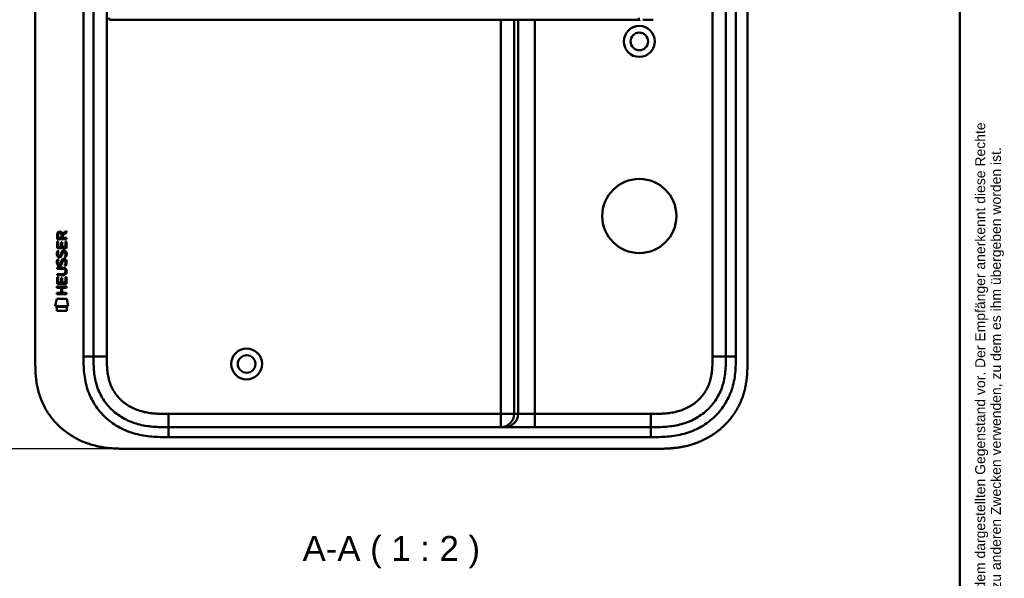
# Model space of a CAD drawing. Header units: millimetres. Extents: x 20 to 833, y 20 to 574.
# Tile 19 of 21: x 538 to 833, y 231 to 399. Entities that reach past the tile are written whole.
import ezdxf
from ezdxf.enums import TextEntityAlignment as Align

# ---------------------------------------------------------------- set-up
doc = ezdxf.new("R2010")
doc.units = ezdxf.units.MM
doc.header["$LTSCALE"] = 2
for name, color, linetype, lineweight in [('Bemaßungen(DIN)', 7, 'Continuous', 25), ('Sichtbare Kanten(DIN)', 7, 'Continuous', 50), ('Sichtbare tangentiale Kanten(DIN)', 7, 'Continuous', 50), ('Skizziergeometrie(DIN)', 7, 'Continuous', 50), ('Symbole(DIN)', 7, 'Continuous', 25)]:
    doc.layers.add(name, color=color, linetype=linetype, lineweight=lineweight)
doc.styles.add('Aktuell-DIN', font='arial.ttf')
doc.styles.add('Aktuell-DINGroßer Text', font='arial.ttf')
doc.styles.add('STANDARD-DIN~0', font='arial.ttf')
doc.styles.add('Textstil10', font='arial.ttf')
doc.styles.add('Textstil41', font='arial.ttf', dxfattribs={"width": 0.8})
doc.styles.add('Textstil83', font='arial.ttf', dxfattribs={"width": 0.8})
doc.dimstyles.new('CAD-LAN', dxfattribs={"dimscale": 2, "dimtxt": 3.5, "dimasz": 2.5, "dimexe": 3.175, "dimexo": 0, "dimgap": 0.8, "dimtad": 1, "dimrnd": 1e-08, "dimtxsty": 'STANDARD-DIN~0', "dimcen": 0.09, "dimdle": 10, "dimclrd": 250, "dimclre": 250, "dimclrt": 250, "dimadec": 0, "dimazin": 2, "dimtfac": 1, "dimtmove": 0, "dimatfit": 3, "dimfxl": 1, "dimtolj": 1, "dimtzin": 0, "dimlwd": 25, "dimlwe": 25, "dimarcsym": 0})

# ---------------------------------------------------------------- blocks, each defined once
blk = doc.blocks.new('Ränder Standardrahmen')
at = {"layer": 'Skizziergeometrie(DIN)', "flags": 128}
blk.add_lwpolyline([(10, 10), (10, 287), (410, 287), (410, 10), (10, 10)], dxfattribs=at)
blk = doc.blocks.new('Schriftfelder Heusser')
at = {"layer": 'Symbole(DIN)', "color": 7, "insert": (293.33, 191.7), "char_height": 1.5, "width": 182.3003, "attachment_point": 1, "rotation": 90, "line_spacing_factor": 0.944221, "style": 'Aktuell-DIN'}
blk.add_mtext('\\fArial|b0|i0;\\H1.5000;Die Schlossfabrik Heusser AG ist Eigentümerin dieses Dokumentes und behält sich alle Rechte an diesem und dem dargestellten Gegenstand vor. Der Empfänger anerkennt diese Rechte\\Pund wird das Dokument nicht ohne schriftliche Ermächtigung der Eigentümerin Dritten zugänglich machen oder zu anderen Zwecken verwenden, zu dem es ihm übergeben worden ist.\\P ', dxfattribs=at)
at = {"layer": 'Symbole(DIN)', "color": 179, "true_color": 0x262659}
for tag, height, style, p in [('AUTOR', 2.49, 'Aktuell-DIN', (240.03, 219.26)), ('KONTROLLDATUM', 2, 'Textstil10', (217.42, 215.04)), ('KONTROLLIERT_VON', 2, 'Textstil10', (239.98, 215.05))]:
    blk.add_attdef(tag, text='', height=height, dxfattribs=dict(at, style=style)).set_placement(p, align=Align.MIDDLE_LEFT)
at = {"layer": 'Symbole(DIN)', "color": 179, "true_color": 0x262659, "style": 'Textstil10'}
blk.add_attdef('ERSTELLUNGSDATUM_001', (217.23, 218.29), '', height=2, dxfattribs=at)
at = {"layer": 'Symbole(DIN)', "color": 7, "style": 'Textstil83', "width": 0.8}
blk.add_attdef('Anfänglicher_Ansichtsmaßstab_001', (281.57, 213.34), '', height=2.3, dxfattribs=at)
at = {"layer": 'Symbole(DIN)', "color": 179, "true_color": 0x262659, "style": 'Textstil10'}
blk.add_attdef('PROJEKT', text='', height=2, dxfattribs=at).set_placement((217.77, 209.72), align=Align.BOTTOM_LEFT)
at = {"layer": 'Symbole(DIN)', "color": 7, "style": 'Textstil41', "width": 0.8}
blk.add_attdef('STATUS', text='', height=5, dxfattribs=at).set_placement((284.53, 195.86), align=Align.MIDDLE_CENTER)
blk = doc.blocks.new('*D24')
at = {"layer": 'Bemaßungen(DIN)', "color": 250, "linetype": 'Continuous', "lineweight": 25, "true_color": 0x3f3f3f, "transparency": 16777216}
for p, q in [((569.71, 514.72), (483.92, 514.72)), ((490.27, 509.72), (490.27, 274.72)), ((570.27, 269.72), (483.92, 269.72))]:
    blk.add_line(p, q, dxfattribs=at)
at = {"layer": 'Bemaßungen(DIN)', "color": 250, "linetype": 'Continuous', "true_color": 0x3f3f3f, "transparency": 16777216}
for points in [[(489.44, 509.72), (491.11, 509.72), (490.27, 514.72)], [(489.44, 274.72), (491.11, 274.72), (490.27, 269.72)]]:
    blk.add_solid(points, dxfattribs=at)
at = {"layer": 'Defpoints', "color": 0, "linetype": 'Continuous', "transparency": 16777216}
for p in [(569.71, 514.72), (490.27, 269.72), (570.27, 269.72)]:
    blk.add_point(p, dxfattribs=at)
at = {"layer": 'Bemaßungen(DIN)', "color": 250, "linetype": 'Continuous', "lineweight": 25, "true_color": 0x3f3f3f, "transparency": 16777216, "insert": (481.52, 384.4), "char_height": 7, "attachment_point": 1, "rotation": 90, "style": 'STANDARD-DIN~0'}
blk.add_mtext('\\A1;245', dxfattribs=at)

msp = doc.modelspace()

# ---------------------------------------------------------------- linework, layer by layer
at = {"layer": 'Sichtbare Kanten(DIN)'}
for p, q in [((542.234, 296.506), (542.234, 487.938)), ((559.734, 297.506), (559.734, 486.938)), ((749.734, 486.938), (749.734, 297.506)), ((756.234, 296.506), (756.234, 487.938)), ((723.524, 398.709), (723.59, 398.709)), ((550.433, 334.425), (551.628, 335.215)), ((551.628, 334.781), (550.486, 334.026)), ((551.628, 335.215), (551.628, 334.781)), ((548.766, 330.065), (548.767, 332.07)), ((548.767, 332.07), (549.116, 332.069)), ((548.768, 332.796), (548.77, 334.109)), ((551.626, 332.793), (548.768, 332.796)), ((549.116, 332.069), (549.114, 330.442)), ((549.119, 334.065), (549.118, 333.177)), ((549.118, 333.177), (550.135, 333.176)), ((550.009, 330.441), (550.01, 331.888)), ((550.01, 331.888), (550.359, 331.888)), ((550.135, 333.176), (550.136, 334.064)), ((550.359, 331.888), (550.358, 330.441)), ((550.486, 334.026), (550.485, 333.176)), ((550.485, 333.176), (551.627, 333.175)), ((551.276, 330.44), (551.277, 332.087)), ((551.277, 332.087), (551.626, 332.087)), ((551.626, 332.087), (551.624, 330.063)), ((551.627, 333.175), (551.626, 332.793)), ((551.624, 330.063), (548.766, 330.065)), ((548.938, 329.291), (549.276, 329.191)), ((549.114, 330.442), (550.009, 330.441)), ((550.358, 330.441), (551.276, 330.44)), ((550.866, 328.988), (550.854, 328.988)), ((548.935, 326.745), (549.274, 326.645)), ((549.134, 327.96), (549.141, 327.943)), ((549.818, 327.862), (549.829, 327.879)), ((550.864, 326.442), (550.852, 326.442)), ((548.761, 323.838), (548.761, 324.215)), ((548.761, 324.215), (550.407, 324.213)), ((550.43, 323.836), (548.761, 323.838)), ((549.132, 325.413), (549.139, 325.396)), ((549.816, 325.316), (549.827, 325.332)), ((551.31, 323.051), (551.31, 323.061)), ((548.757, 319.328), (548.759, 321.332)), ((548.759, 321.903), (548.759, 322.28)), ((548.759, 322.28), (550.429, 322.279)), ((550.405, 321.902), (548.759, 321.903)), ((548.759, 321.332), (549.107, 321.332)), ((549.107, 321.332), (549.106, 319.704)), ((549.106, 319.704), (550.001, 319.704)), ((550.001, 319.704), (550.002, 321.151)), ((550.002, 321.151), (550.35, 321.15)), ((550.35, 321.15), (550.349, 319.703)), ((550.349, 319.703), (551.268, 319.703)), ((551.268, 319.703), (551.269, 321.35)), ((551.269, 321.35), (551.617, 321.35)), ((551.617, 321.35), (551.616, 319.325)), ((548.753, 316.222), (548.754, 316.599)), ((548.754, 316.599), (549.997, 316.598)), ((548.755, 318.157), (548.755, 318.534)), ((548.755, 318.534), (551.614, 318.532)), ((549.998, 318.156), (548.755, 318.157)), ((551.616, 319.325), (548.757, 319.328)), ((549.997, 316.598), (549.998, 318.156)), ((550.354, 318.156), (550.353, 316.598)), ((550.353, 316.598), (551.612, 316.597)), ((551.614, 318.155), (550.354, 318.156)), ((551.612, 316.597), (551.612, 316.22)), ((551.614, 318.532), (551.614, 318.155)), ((548.222, 312.645), (548.681, 314.778)), ((548.681, 314.778), (551.688, 314.776)), ((551.612, 316.22), (548.753, 316.222)), ((551.688, 314.776), (552.137, 312.642)), ((552.137, 312.642), (548.222, 312.645)), ((548.681, 311.217), (548.682, 312.359)), ((551.678, 311.215), (548.681, 311.217)), ((548.682, 312.359), (551.679, 312.357)), ((551.679, 312.357), (551.678, 311.215)), ((582.272, 276.222), (727.195, 276.222)), ((570.273, 269.722), (728.195, 269.722))]:
    msp.add_line(p, q, dxfattribs=at)
for centre, radius in [((723.734, 392.222), 4.65), ((723.734, 392.222), 2.65), ((723.734, 339.722), 11.15), ((605.734, 295.222), 4.65), ((605.734, 295.222), 2.65)]:
    msp.add_circle(centre, radius, dxfattribs=at)
for centre, major_axis, ratio, start_param, end_param in [((550.297, 333.292), (-0.976, 1.274), 0.5180415, 5.9043613, 6.8771057), ((548.904, 333.211), (1.242, 1.64), 0.5994938, 5.878165, 6.7089725), ((550.206, 327.302), (0.839, 1.642), 0.4591024, 5.9761877, 6.4975755), ((550.484, 328.771), (-1.192, -3.54), 0.2215161, 5.9678979, 6.0270389), ((550.4, 331.07), (1.103, 3.296), 0.2312948, 2.8124619, 2.8734213), ((549.879, 328.754), (0.574, 1.004), 0.5438409, 2.7534304, 3.2137241), ((549.759, 327.887), (0.098, 0.139), 0.3641716, 4.4844927, 4.7925708), ((550.206, 324.757), (-0.838, -1.64), 0.4594521, 2.8344186, 3.3561114), ((549.885, 326.216), (-0.583, -1.012), 0.541605, 5.8985019, 6.3563332), ((549.757, 325.34), (-0.098, -0.139), 0.3641716, 1.3429, 1.6509781), ((546.59, 326.584), (4.808, -4.323), 0.3742014, 5.888113, 6.6064523), ((546.586, 319.54), (4.814, 4.313), 0.3742661, 5.9599282, 6.6783921), ((527.877, 342.888), (23.266, -20.361), 0.1371339, 6.127502, 6.402435)]:
    msp.add_ellipse(centre, major_axis=major_axis, ratio=ratio, start_param=start_param, end_param=end_param, dxfattribs=at)
for points, knots in [([(564.978, 398.709), (564.978, 398.709), (564.978, 398.709), (564.978, 398.709), (564.978, 398.709), (564.977, 398.709), (564.977, 398.709), (564.976, 398.709), (564.976, 398.709), (564.973, 398.709), (564.971, 398.709), (564.966, 398.709), (564.964, 398.709), (564.959, 398.709), (564.956, 398.709), (564.943, 398.709), (564.94, 398.709), (564.933, 398.709), (564.93, 398.709), (564.925, 398.709), (564.921, 398.709), (564.911, 398.709), (564.904, 398.709), (564.881, 398.71), (564.865, 398.71), (564.788, 398.713), (564.726, 398.72), (564.637, 398.745), (564.608, 398.757), (564.555, 398.788), (564.53, 398.808), (564.489, 398.855), (564.473, 398.882), (564.45, 398.939), (564.443, 398.97), (564.435, 399.031), (564.434, 399.061), (564.437, 399.169), (564.45, 399.244), (564.461, 399.32)], [0, 0, 0, 0, 0.00028677, 0.00028677, 0.00085963, 0.00085963, 0.00200522, 0.00200522, 0.00429634, 0.00429634, 0.02262582, 0.02262582, 0.03179275, 0.03179275, 0.04109082, 0.04109082, 0.04341208, 0.04341208, 0.04456569, 0.04456569, 0.0457191, 0.0457191, 0.04803012, 0.04803012, 0.05262125, 0.05262125, 0.07113734, 0.07113734, 0.08037876, 0.08037876, 0.08967939, 0.08967939, 0.09896722, 0.09896722, 0.10819297, 0.10819297, 0.11738064, 0.11738064, 0.14030942, 0.14030942, 0.14030942, 0.14030942]), ([(565.017, 398.709), (565.017, 398.709), (565.017, 398.709), (565.014, 398.709), (565.012, 398.709), (565.006, 398.709), (565.002, 398.709), (564.993, 398.709), (564.986, 398.709), (564.975, 398.709), (564.969, 398.709), (564.963, 398.709)], [0, 0, 0, 0, 0.0000178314, 0.0000178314, 0.0007794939, 0.0007794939, 0.0018252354, 0.0018252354, 0.003761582, 0.003761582, 0.0056120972, 0.0056120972, 0.0056120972, 0.0056120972]), ([(565.029, 398.709), (565.029, 398.709), (565.029, 398.709), (565.029, 398.709), (565.028, 398.71), (565.029, 398.71), (565.029, 398.709), (565.029, 398.707), (565.028, 398.709), (565.027, 398.71), (565.027, 398.71), (565.026, 398.709), (565.026, 398.709), (565.025, 398.708), (565.024, 398.71), (565.023, 398.71), (565.023, 398.709), (565.023, 398.709), (565.022, 398.709), (565.022, 398.709), (565.021, 398.709), (565.021, 398.709), (565.02, 398.709), (565.019, 398.709), (565.018, 398.709), (565.017, 398.709), (565.016, 398.709), (565.015, 398.709), (565.014, 398.709), (565.012, 398.709), (565.011, 398.709), (565.01, 398.709), (565.009, 398.709), (565.008, 398.709), (565.007, 398.709), (565.005, 398.709), (565.004, 398.709), (565.003, 398.709), (565.002, 398.709), (565.001, 398.709), (564.999, 398.709), (564.998, 398.709), (564.997, 398.709), (564.996, 398.709), (564.995, 398.709), (564.993, 398.709), (564.992, 398.709), (564.991, 398.709), (564.989, 398.709), (564.988, 398.709), (564.987, 398.709), (564.986, 398.709), (564.984, 398.709), (564.983, 398.709), (564.982, 398.709), (564.966, 398.709), (564.966, 398.709), (565.816, 398.709), (566.409, 398.709), (567.456, 398.709), (568.966, 398.709), (569.983, 398.709), (571.197, 398.709), (572.561, 398.709)], [0, 0, 0, 0, 0.0025183, 0.0025183, 0.0025183, 0.0949441, 0.0949441, 0.0949441, 0.1873699, 0.1873699, 0.1873699, 0.2797957, 0.2797957, 0.2797957, 0.3722215, 0.3722215, 0.3722215, 0.4184344, 0.4184344, 0.4184344, 0.4646473, 0.4646473, 0.4646473, 0.5570732, 0.5570732, 0.5570732, 0.649499, 0.649499, 0.649499, 0.7419248, 0.7419248, 0.7419248, 0.8343506, 0.8343506, 0.8343506, 0.9267764, 0.9267764, 0.9267764, 1.0192022, 1.0192022, 1.0192022, 1.111628, 1.111628, 1.111628, 1.2040539, 1.2040539, 1.2040539, 1.2964797, 1.2964797, 1.2964797, 1.3889055, 1.3889055, 1.3889055, 1.4813313, 1.4813313, 1.4813313, 2.5715522, 2.5715522, 2.5715522, 3.3314242, 3.3314242, 3.3314242, 3.8432408, 3.8432408, 3.8432408, 3.8432408]), ([(565.011, 398.709), (565.011, 398.709), (565.01, 398.709), (565.01, 398.709), (565.01, 398.709), (565.01, 398.709), (565.009, 398.709), (565.008, 398.709), (565.008, 398.709), (565.003, 398.709), (564.999, 398.709), (564.987, 398.709), (564.981, 398.709), (564.974, 398.709), (564.972, 398.709), (564.971, 398.709)], [0, 0, 0, 0, 0.0000222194, 0.0000222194, 0.0000666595, 0.0000666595, 0.0001555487, 0.0001555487, 0.000333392, 0.000333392, 0.0016342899, 0.0016342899, 0.0041648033, 0.0041648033, 0.0047801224, 0.0047801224, 0.0047801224, 0.0047801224]), ([(565.004, 398.709), (565.004, 398.709), (565.004, 398.709), (565.003, 398.709), (565.003, 398.709), (565.002, 398.709), (565.002, 398.709), (565, 398.709), (564.999, 398.709), (564.997, 398.709), (564.995, 398.709), (564.992, 398.709), (564.991, 398.709), (564.987, 398.709), (564.985, 398.709), (564.981, 398.709), (564.98, 398.709), (564.978, 398.709)], [0, 0, 0, 0, 0.0000111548, 0.0000111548, 0.0000825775, 0.0000825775, 0.0002255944, 0.0002255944, 0.0005124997, 0.0005124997, 0.0010879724, 0.0010879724, 0.0016605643, 0.0016605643, 0.0027915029, 0.0027915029, 0.0035733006, 0.0035733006, 0.0035733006, 0.0035733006]), ([(574.502, 398.709), (574.502, 398.709), (574.502, 398.709), (574.498, 398.709), (574.493, 398.709), (574.481, 398.709), (574.472, 398.709), (574.443, 398.709), (574.422, 398.709), (574.344, 398.709), (574.288, 398.709), (573.933, 398.709), (573.638, 398.709), (573.157, 398.709), (572.967, 398.709), (572.717, 398.709), (572.655, 398.709), (572.583, 398.709), (572.574, 398.709), (572.56, 398.709), (572.556, 398.709), (572.552, 398.709), (572.552, 398.709), (572.552, 398.709)], [0, 0, 0, 0, 0.00002188, 0.00002188, 0.00142247, 0.00142247, 0.00422366, 0.00422366, 0.01131416, 0.01131416, 0.03022244, 0.03022244, 0.13111577, 0.13111577, 0.19835974, 0.19835974, 0.2207698, 0.2207698, 0.22427128, 0.22427128, 0.22567187, 0.22567187, 0.22569375, 0.22569375, 0.22569375, 0.22569375]), ([(574.505, 398.709), (574.935, 398.709), (575.375, 398.709), (575.825, 398.709), (578.356, 398.709), (581.097, 398.709), (583.838, 398.709), (586.088, 398.709), (588.359, 398.709), (590.628, 398.709), (600.732, 398.709), (610.882, 398.709), (621.004, 398.709), (637.913, 398.709), (654.838, 398.709), (671.751, 398.709), (680.208, 398.709), (688.667, 398.709), (697.125, 398.709), (701.354, 398.709), (705.581, 398.709), (709.811, 398.709), (712.475, 398.709), (715.152, 398.709), (717.798, 398.709), (719.352, 398.709), (720.886, 398.709), (722.433, 398.709), (722.795, 398.709), (723.152, 398.709), (723.524, 398.709)], [4.0756591, 4.0756591, 4.0756591, 4.0756591, 4.2235005, 4.2235005, 4.2235005, 5.0551855, 5.0551855, 5.0551855, 5.7376751, 5.7376751, 5.7376751, 8.7756456, 8.7756456, 8.7756456, 13.8502555, 13.8502555, 13.8502555, 16.3875605, 16.3875605, 16.3875605, 17.6562129, 17.6562129, 17.6562129, 18.4553381, 18.4553381, 18.4553381, 18.9248654, 18.9248654, 18.9248654, 19.0347624, 19.0347624, 19.0347624, 19.0347624]), ([(723.896, 398.709), (723.896, 398.709), (723.896, 398.709), (723.896, 398.709), (723.896, 398.709), (723.895, 398.709), (723.895, 398.709), (723.894, 398.709), (723.893, 398.709), (723.891, 398.709), (723.889, 398.709), (723.87, 398.709), (723.852, 398.709), (723.81, 398.709), (723.785, 398.709), (723.729, 398.709), (723.697, 398.709), (723.654, 398.709), (723.643, 398.709), (723.629, 398.709), (723.625, 398.709), (723.621, 398.709), (723.619, 398.709), (723.618, 398.709), (723.617, 398.709), (723.617, 398.709), (723.617, 398.709), (723.616, 398.709), (723.616, 398.709), (723.616, 398.709)], [0, 0, 0, 0, 0.000010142, 0.000010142, 0.000037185, 0.000037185, 0.000109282, 0.000109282, 0.000301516, 0.000301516, 0.000814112, 0.000814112, 0.00628175, 0.00628175, 0.013571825, 0.013571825, 0.023292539, 0.023292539, 0.026532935, 0.026532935, 0.027613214, 0.027613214, 0.02797342, 0.02797342, 0.028093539, 0.028093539, 0.028133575, 0.028133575, 0.028179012, 0.028179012, 0.028179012, 0.028179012]), ([(726.012, 398.725), (726.012, 398.725), (726.012, 398.725), (726.012, 398.725), (726.011, 398.725), (726.011, 398.725), (726.011, 398.725), (726.009, 398.725), (726.008, 398.725), (726.003, 398.725), (726, 398.725), (725.986, 398.725), (725.975, 398.725), (725.933, 398.724), (725.901, 398.724), (725.773, 398.722), (725.678, 398.721), (725.553, 398.72), (725.524, 398.719), (725.48, 398.719), (725.466, 398.719), (725.444, 398.718), (725.437, 398.718), (725.426, 398.718), (725.422, 398.718), (725.417, 398.718), (725.415, 398.718), (725.412, 398.718), (725.411, 398.718), (725.41, 398.718), (725.409, 398.718), (725.409, 398.718), (725.408, 398.718), (725.408, 398.718), (725.408, 398.718), (725.408, 398.718), (725.408, 398.718), (725.407, 398.718), (725.407, 398.718), (725.407, 398.718)], [0, 0, 0, 0, 0.000043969, 0.000043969, 0.000083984, 0.000083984, 0.000204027, 0.000204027, 0.000564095, 0.000564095, 0.001644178, 0.001644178, 0.004884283, 0.004884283, 0.014604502, 0.014604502, 0.04376599, 0.04376599, 0.052593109, 0.052593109, 0.057007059, 0.057007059, 0.059214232, 0.059214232, 0.060317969, 0.060317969, 0.060869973, 0.060869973, 0.061146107, 0.061146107, 0.061284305, 0.061284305, 0.061353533, 0.061353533, 0.061388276, 0.061388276, 0.061405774, 0.061405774, 0.061423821, 0.061423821, 0.061423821, 0.061423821]), ([(726.012, 398.725), (726.022, 398.726), (726.033, 398.726), (726.236, 398.729), (726.429, 398.732), (726.62, 398.735)], [0.247650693, 0.247650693, 0.247650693, 0.247650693, 0.250845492, 0.250845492, 0.310534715, 0.310534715, 0.310534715, 0.310534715]), ([(727.23, 398.748), (727.23, 398.748), (727.23, 398.748), (727.229, 398.748), (727.229, 398.748), (727.229, 398.748), (727.228, 398.748), (727.227, 398.748), (727.226, 398.748), (727.221, 398.748), (727.218, 398.748), (727.204, 398.747), (727.193, 398.747), (727.151, 398.746), (727.12, 398.746), (726.993, 398.743), (726.898, 398.741), (726.773, 398.738), (726.742, 398.738), (726.697, 398.737), (726.681, 398.737), (726.659, 398.736), (726.651, 398.736), (726.639, 398.736), (726.636, 398.736), (726.63, 398.736), (726.628, 398.735), (726.625, 398.735), (726.624, 398.735), (726.623, 398.735), (726.622, 398.735), (726.621, 398.735), (726.621, 398.735), (726.621, 398.735), (726.621, 398.735), (726.62, 398.735), (726.62, 398.735), (726.62, 398.735), (726.62, 398.735), (726.62, 398.735)], [0, 0, 0, 0, 0.000046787, 0.000046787, 0.000086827, 0.000086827, 0.000206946, 0.000206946, 0.000567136, 0.000567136, 0.001647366, 0.001647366, 0.004887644, 0.004887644, 0.014608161, 0.014608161, 0.043771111, 0.043771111, 0.053078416, 0.053078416, 0.057732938, 0.057732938, 0.060060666, 0.060060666, 0.0612249, 0.0612249, 0.061807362, 0.061807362, 0.062098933, 0.062098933, 0.062245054, 0.062245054, 0.062318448, 0.062318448, 0.062355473, 0.062355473, 0.062374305, 0.062374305, 0.06239437, 0.06239437, 0.06239437, 0.06239437]), ([(727.23, 398.748), (727.238, 398.748), (727.247, 398.748), (727.457, 398.753), (727.658, 398.758), (727.873, 398.764), (727.888, 398.765), (727.902, 398.765)], [0.373932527, 0.373932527, 0.373932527, 0.373932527, 0.376597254, 0.376597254, 0.439473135, 0.439473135, 0.443987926, 0.443987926, 0.443987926, 0.443987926]), ([(551.31, 323.061), (551.31, 323.108), (551.308, 323.155), (551.292, 323.29), (551.269, 323.378), (551.195, 323.528), (551.149, 323.59), (551.029, 323.695), (550.958, 323.735), (550.741, 323.819), (550.581, 323.836), (550.43, 323.836)], [0, 0, 0, 0, 0.01400423, 0.01400423, 0.0408947, 0.0408947, 0.06439039, 0.06439039, 0.08887549, 0.08887549, 0.13413559, 0.13413559, 0.13413559, 0.13413559]), ([(542.234, 296.506), (542.234, 295.939), (542.234, 294.796), (542.27, 293.347), (542.352, 291.886), (542.463, 290.71), (542.672, 289.236), (542.9, 288.057), (543.271, 286.59), (543.638, 285.427), (544.191, 283.993), (544.707, 282.867), (545.446, 281.494), (546.11, 280.427), (547.029, 279.142), (547.833, 278.156), (548.917, 276.986), (549.846, 276.102), (551.074, 275.071), (552.108, 274.306), (553.455, 273.432), (554.572, 272.799), (556.01, 272.096), (557.188, 271.604), (558.687, 271.077), (559.903, 270.726), (561.435, 270.37), (562.667, 270.15), (564.207, 269.948), (565.436, 269.84), (566.963, 269.759), (568.48, 269.722), (569.678, 269.721), (570.273, 269.722)], [0.00000215, 0.00000215, 0.00000215, 0.00000215, 0.04166657, 0.08333314, 0.10416642, 0.14583299, 0.16666628, 0.20833285, 0.22916613, 0.2708327, 0.29166599, 0.33333256, 0.35416584, 0.39583241, 0.4166657, 0.45833227, 0.47916555, 0.52083212, 0.54166541, 0.58333198, 0.60416526, 0.64583183, 0.66666512, 0.70833169, 0.72916497, 0.77083154, 0.79166483, 0.8333314, 0.85416468, 0.89583125, 0.91666454, 0.95833111, 0.99999768, 0.99999768, 0.99999768, 0.99999768]), ([(582.272, 276.222), (581.475, 276.222), (580.676, 276.222), (579.88, 276.241), (579.098, 276.259), (578.318, 276.294), (577.545, 276.359), (576.783, 276.422), (576.028, 276.514), (575.281, 276.64), (574.543, 276.766), (573.813, 276.925), (573.094, 277.123), (571.673, 277.514), (570.296, 278.059), (569.006, 278.758), (567.723, 279.453), (566.526, 280.303), (565.458, 281.283), (564.384, 282.268), (563.441, 283.385), (562.662, 284.59), (561.871, 285.815), (561.25, 287.131), (560.798, 288.495), (560.568, 289.19), (560.381, 289.898), (560.234, 290.615), (560.084, 291.345), (559.975, 292.085), (559.899, 292.831), (559.822, 293.594), (559.779, 294.363), (559.757, 295.134), (559.734, 295.925), (559.734, 296.718), (559.734, 297.506)], [-3.5878945, -3.5878945, -3.5878945, -3.5878945, -3.3572287, -3.3572287, -3.3572287, -3.130617, -3.130617, -3.130617, -2.9072125, -2.9072125, -2.9072125, -2.686272, -2.686272, -2.686272, -2.2491577, -2.2491577, -2.2491577, -1.8144218, -1.8144218, -1.8144218, -1.3774727, -1.3774727, -1.3774727, -0.9334763, -0.9334763, -0.9334763, -0.7071199, -0.7071199, -0.7071199, -0.476774, -0.476774, -0.476774, -0.2414596, -0.2414596, -0.2414596, 0, 0, 0, 0]), ([(749.734, 297.506), (749.734, 296.718), (749.733, 295.925), (749.711, 295.134), (749.689, 294.363), (749.646, 293.594), (749.569, 292.831), (749.493, 292.085), (749.383, 291.345), (749.234, 290.615), (749.086, 289.898), (748.9, 289.19), (748.67, 288.495), (748.218, 287.131), (747.597, 285.815), (746.806, 284.59), (746.027, 283.385), (745.083, 282.268), (744.01, 281.283), (742.941, 280.303), (741.745, 279.453), (740.462, 278.758), (739.172, 278.059), (737.795, 277.514), (736.373, 277.123), (735.655, 276.925), (734.925, 276.766), (734.187, 276.64), (733.44, 276.514), (732.684, 276.422), (731.922, 276.359), (731.149, 276.294), (730.37, 276.259), (729.588, 276.241), (728.792, 276.222), (727.993, 276.222), (727.195, 276.222)], [-3.5878945, -3.5878945, -3.5878945, -3.5878945, -3.3464348, -3.3464348, -3.3464348, -3.1111202, -3.1111202, -3.1111202, -2.8807742, -2.8807742, -2.8807742, -2.6544175, -2.6544175, -2.6544175, -2.2104205, -2.2104205, -2.2104205, -1.7734708, -1.7734708, -1.7734708, -1.3387347, -1.3387347, -1.3387347, -0.9016205, -0.9016205, -0.9016205, -0.6806803, -0.6806803, -0.6806803, -0.4572762, -0.4572762, -0.4572762, -0.2306652, -0.2306652, -0.2306652, 0, 0, 0, 0]), ([(728.195, 269.722), (728.793, 269.721), (729.844, 269.723), (731.055, 269.748), (731.968, 269.783), (732.577, 269.816), (733.34, 269.87), (733.951, 269.924), (734.714, 270.008), (735.325, 270.087), (736.239, 270.229), (737.151, 270.399), (738.357, 270.677), (739.254, 270.924), (740.141, 271.205), (740.728, 271.409), (741.599, 271.739), (742.458, 272.102), (743.719, 272.708), (744.809, 273.311), (746.124, 274.144), (747.135, 274.872), (748.342, 275.856), (749.26, 276.7), (750.341, 277.824), (751.149, 278.775), (752.083, 280.024), (752.768, 281.069), (753.461, 282.292), (753.879, 283.131), (754.261, 283.986), (754.498, 284.563), (754.771, 285.294), (754.971, 285.885), (755.198, 286.631), (755.361, 287.232), (755.579, 288.139), (755.761, 289.052), (755.949, 290.278), (756.051, 291.197), (756.126, 292.116), (756.164, 292.728), (756.198, 293.491), (756.215, 294.099), (756.228, 294.856), (756.234, 295.609), (756.234, 296.208), (756.234, 296.506)], [0.00000945, 0.00000945, 0.00000945, 0.00000945, 0.04167564, 0.07292528, 0.08334182, 0.10417491, 0.11459146, 0.13542455, 0.1458411, 0.16667419, 0.17709074, 0.20834038, 0.22917347, 0.26042311, 0.27083965, 0.29167275, 0.30208929, 0.33333893, 0.35417202, 0.39583821, 0.4166713, 0.45833749, 0.47917058, 0.52083676, 0.54166985, 0.58333604, 0.60416913, 0.64583532, 0.66666841, 0.69791805, 0.70833459, 0.72916769, 0.73958423, 0.76041733, 0.77083387, 0.79166696, 0.80208351, 0.83333315, 0.85416624, 0.88541588, 0.89583243, 0.91666552, 0.92708206, 0.94791516, 0.9583317, 0.9791648, 0.99999789, 0.99999789, 0.99999789, 0.99999789])]:
    msp.add_open_spline(points, degree=3, knots=knots, dxfattribs=at)
for points in [[(565.025, 398.709), (565.004, 398.709), (564.982, 398.709), (564.959, 398.709)], [(565.029, 398.709), (565.028, 398.709), (565.027, 398.709), (565.026, 398.709)], [(565.029, 398.709), (565.029, 398.709), (565.029, 398.709), (565.029, 398.709)], [(723.59, 398.709), (723.599, 398.709), (723.607, 398.709), (723.616, 398.709)], [(724.824, 398.713), (725.02, 398.714), (725.213, 398.716), (725.407, 398.718)], [(548.77, 334.109), (548.784, 334.551), (549.016, 335.013), (549.629, 335.012)], [(550.136, 334.064), (550.136, 334.337), (550.049, 334.663), (549.634, 334.663)], [(548.814, 327.813), (548.723, 328.054), (548.694, 328.287), (548.736, 328.615)], [(548.736, 328.615), (548.754, 328.754), (548.796, 328.961), (548.867, 329.135)], [(548.867, 329.135), (548.886, 329.184), (548.937, 329.291), (548.938, 329.291)], [(549.121, 328.727), (549.057, 328.474), (549.051, 328.25), (549.109, 328.034)], [(549.276, 329.191), (549.276, 329.191), (549.156, 328.864), (549.121, 328.727)], [(550.009, 328.397), (550.093, 328.765), (550.195, 328.976), (550.337, 329.144)], [(550.337, 329.144), (550.43, 329.254), (550.56, 329.326), (550.739, 329.35)], [(550.397, 328.445), (550.39, 328.415), (550.349, 328.249), (550.348, 328.247)], [(550.583, 328.87), (550.512, 328.782), (550.452, 328.644), (550.397, 328.445)], [(550.854, 328.988), (550.733, 328.988), (550.657, 328.956), (550.583, 328.87)], [(550.739, 329.35), (551.027, 329.389), (551.31, 329.289), (551.503, 328.972)], [(551.272, 327.944), (551.341, 328.277), (551.341, 328.553), (551.234, 328.751)], [(551.503, 328.972), (551.613, 328.791), (551.667, 328.573), (551.667, 328.303)], [(548.812, 325.266), (548.721, 325.507), (548.692, 325.74), (548.734, 326.069)], [(548.734, 326.069), (548.752, 326.208), (548.794, 326.415), (548.864, 326.588)], [(549.373, 327.352), (549.15, 327.385), (548.92, 327.531), (548.814, 327.813)], [(548.864, 326.588), (548.884, 326.637), (548.935, 326.745), (548.935, 326.745)], [(549.119, 326.18), (549.055, 325.928), (549.049, 325.703), (549.107, 325.487)], [(549.274, 326.645), (549.274, 326.644), (549.154, 326.318), (549.119, 326.18)], [(549.346, 327.73), (549.493, 327.67), (549.681, 327.706), (549.787, 327.82)], [(549.528, 327.34), (549.427, 327.341), (549.406, 327.347), (549.373, 327.352)], [(550.156, 327.704), (550.04, 327.494), (549.845, 327.336), (549.528, 327.34)], [(549.827, 325.332), (549.895, 325.442), (549.952, 325.605), (550.007, 325.851)], [(549.829, 327.879), (549.897, 327.989), (549.954, 328.152), (550.009, 328.397)], [(550.007, 325.851), (550.091, 326.219), (550.193, 326.43), (550.335, 326.597)], [(550.346, 325.7), (550.292, 325.46), (550.23, 325.295), (550.154, 325.158)], [(550.348, 328.247), (550.294, 328.007), (550.232, 327.842), (550.156, 327.704)], [(550.335, 326.597), (550.427, 326.708), (550.558, 326.78), (550.737, 326.804)], [(550.395, 325.899), (550.387, 325.869), (550.347, 325.703), (550.346, 325.7)], [(550.581, 326.324), (550.51, 326.235), (550.45, 326.097), (550.395, 325.899)], [(550.852, 326.442), (550.731, 326.442), (550.655, 326.409), (550.581, 326.324)], [(550.737, 326.804), (551.025, 326.842), (551.308, 326.742), (551.501, 326.426)], [(551.058, 327.406), (551.058, 327.406), (551.213, 327.66), (551.272, 327.944)], [(551.427, 327.319), (551.406, 327.324), (551.058, 327.406), (551.058, 327.406)], [(551.27, 325.398), (551.339, 325.731), (551.338, 326.007), (551.232, 326.204)], [(551.649, 325.491), (551.62, 325.16), (551.462, 324.83), (551.425, 324.772)], [(551.652, 328.037), (551.622, 327.706), (551.464, 327.377), (551.427, 327.319)], [(551.501, 326.426), (551.611, 326.245), (551.665, 326.026), (551.665, 325.756)], [(551.665, 325.756), (551.665, 325.671), (551.658, 325.586), (551.649, 325.491)], [(551.667, 328.303), (551.667, 328.218), (551.66, 328.132), (551.652, 328.037)], [(549.371, 324.806), (549.148, 324.839), (548.918, 324.984), (548.812, 325.266)], [(549.344, 325.183), (549.491, 325.123), (549.679, 325.159), (549.785, 325.274)], [(549.526, 324.793), (549.425, 324.794), (549.404, 324.801), (549.371, 324.806)], [(550.154, 325.158), (550.038, 324.948), (549.843, 324.789), (549.526, 324.793)], [(551.056, 324.859), (551.056, 324.859), (551.211, 325.113), (551.27, 325.398)], [(551.425, 324.772), (551.404, 324.777), (551.056, 324.859), (551.056, 324.859)]]:
    msp.add_open_spline(points, degree=3, dxfattribs=at)
at = {"layer": 'Sichtbare tangentiale Kanten(DIN)'}
for p, q in [((563.734, 486.938), (563.734, 297.506)), ((745.734, 297.506), (745.734, 486.938)), ((682.136, 280.222), (682.136, 398.709)), ((686.121, 398.709), (686.121, 280.222)), ((687.327, 280.222), (687.327, 398.709)), ((692.308, 398.709), (692.308, 280.222)), ((559.734, 297.506), (556.734, 297.506)), ((563.734, 297.506), (559.734, 297.506)), ((745.734, 297.506), (749.734, 297.506)), ((749.734, 297.506), (752.734, 297.506)), ((582.252, 280.222), (682.136, 280.222)), ((582.252, 280.222), (582.252, 276.222)), ((682.136, 280.222), (682.136, 276.222)), ((682.136, 280.222), (686.121, 280.222)), ((686.121, 280.222), (687.327, 280.222)), ((687.327, 280.222), (692.308, 280.222)), ((692.308, 280.222), (692.308, 276.222)), ((692.308, 280.222), (727.197, 280.222)), ((727.197, 280.222), (727.197, 276.222)), ((582.272, 276.222), (582.272, 273.222)), ((727.195, 276.222), (727.195, 273.223))]:
    msp.add_line(p, q, dxfattribs=at)
for points in [[(556.734, 486.938), (556.734, 423.794), (556.734, 360.65), (556.734, 297.506)], [(752.734, 297.506), (752.734, 360.65), (752.734, 423.794), (752.734, 486.938)], [(686.121, 280.222), (686.121, 278.013), (684.337, 276.222), (682.136, 276.222)], [(683.342, 276.222), (685.543, 276.222), (687.327, 278.013), (687.327, 280.222)], [(582.272, 273.222), (630.58, 273.222), (678.888, 273.222), (727.195, 273.223)]]:
    msp.add_open_spline(points, degree=3, dxfattribs=at)
for points, knots in [([(723.524, 398.709), (723.554, 398.709), (723.578, 398.759), (723.584, 398.947), (723.587, 399.048), (723.585, 399.178), (723.583, 399.32)], [0, 0, 0, 0, 0.6504188, 0.6504188, 0.6504188, 1, 1, 1, 1]), ([(556.734, 297.506), (556.734, 297.387), (556.734, 297.267), (556.734, 297.048), (556.734, 296.948), (556.735, 296.748), (556.735, 296.648), (556.738, 296.048), (556.744, 295.548), (556.758, 295.049)], [18.94311531, 18.94311531, 18.94311531, 18.94311531, 18.97893752, 18.97893752, 19.00893239, 19.00893239, 19.03892725, 19.03892725, 19.18890158, 19.18890158, 19.18890158, 19.18890158]), ([(563.734, 297.506), (563.734, 297.271), (563.734, 297.036), (563.734, 296.801), (563.735, 296.658), (563.735, 296.514), (563.736, 296.371), (563.737, 296.299), (563.738, 296.227), (563.738, 296.155), (563.74, 296.012), (563.742, 295.868), (563.744, 295.725), (563.746, 295.648), (563.747, 295.572), (563.749, 295.496), (563.751, 295.42), (563.753, 295.344), (563.755, 295.268), (563.759, 295.116), (563.764, 294.964), (563.77, 294.806), (563.783, 294.498), (563.799, 294.204), (563.821, 293.9), (563.822, 293.893), (563.822, 293.885), (563.823, 293.878), (563.868, 293.262), (563.934, 292.673), (564.03, 292.085), (564.031, 292.076), (564.033, 292.067), (564.034, 292.058), (564.132, 291.465), (564.26, 290.879), (564.426, 290.302), (564.427, 290.298), (564.428, 290.293), (564.429, 290.289), (564.598, 289.701), (564.807, 289.119), (565.053, 288.56), (565.302, 287.996), (565.594, 287.443), (565.922, 286.918), (566.252, 286.391), (566.624, 285.883), (567.027, 285.408), (567.431, 284.933), (567.874, 284.482), (568.343, 284.068), (568.809, 283.655), (569.307, 283.273), (569.827, 282.928), (570.345, 282.583), (570.889, 282.272), (571.447, 281.999), (572.005, 281.726), (572.585, 281.486), (573.17, 281.285), (573.173, 281.283), (573.177, 281.282), (573.18, 281.281), (573.759, 281.082), (574.354, 280.915), (574.953, 280.78), (574.958, 280.779), (574.963, 280.778), (574.968, 280.777), (575.557, 280.645), (576.149, 280.543), (576.748, 280.465), (576.757, 280.463), (576.767, 280.462), (576.776, 280.461), (577.368, 280.385), (577.956, 280.332), (578.572, 280.295), (578.579, 280.295), (578.587, 280.295), (578.594, 280.294), (578.899, 280.276), (579.193, 280.263), (579.494, 280.253), (579.803, 280.243), (580.111, 280.236), (580.419, 280.231), (581.032, 280.222), (581.642, 280.222), (582.252, 280.222)], [0, 0, 0, 0, 0.0704958, 0.0704958, 0.0704958, 0.1135802, 0.1135802, 0.1135802, 0.1351224, 0.1351224, 0.1351224, 0.1782067, 0.1782067, 0.1782067, 0.2010367, 0.2010367, 0.2010367, 0.2238668, 0.2238668, 0.2238668, 0.2695268, 0.2695268, 0.2695268, 0.3586563, 0.3586563, 0.3586563, 0.3608469, 0.3608469, 0.3608469, 0.5409597, 0.5409597, 0.5409597, 0.5436764, 0.5436764, 0.5436764, 0.7252406, 0.7252406, 0.7252406, 0.7265644, 0.7265644, 0.7265644, 0.9114145, 0.9114145, 0.9114145, 1.0980359, 1.0980359, 1.0980359, 1.2857686, 1.2857686, 1.2857686, 1.473937, 1.473937, 1.473937, 1.6615015, 1.6615015, 1.6615015, 1.848744, 1.848744, 1.848744, 2.0359253, 2.0359253, 2.0359253, 2.0369996, 2.0369996, 2.0369996, 2.2219177, 2.2219177, 2.2219177, 2.2235518, 2.2235518, 2.2235518, 2.4055185, 2.4055185, 2.4055185, 2.4082995, 2.4082995, 2.4082995, 2.5881875, 2.5881875, 2.5881875, 2.5903234, 2.5903234, 2.5903234, 2.6794917, 2.6794917, 2.6794917, 2.7711647, 2.7711647, 2.7711647, 2.9540838, 2.9540838, 2.9540838, 2.9540838]), ([(727.195, 273.223), (727.411, 273.223), (727.626, 273.223), (727.841, 273.223), (728.043, 273.223), (728.245, 273.224), (728.447, 273.225), (728.547, 273.226), (728.648, 273.226), (728.749, 273.227), (729.045, 273.23), (729.34, 273.235), (729.657, 273.242), (729.664, 273.242), (729.672, 273.242), (729.68, 273.242), (730.567, 273.263), (731.364, 273.302), (732.171, 273.369), (732.186, 273.37), (732.201, 273.371), (732.215, 273.373), (733.036, 273.442), (733.865, 273.543), (734.688, 273.683), (734.696, 273.684), (734.704, 273.685), (734.712, 273.687), (735.539, 273.828), (736.36, 274.007), (737.17, 274.23), (737.176, 274.232), (737.183, 274.234), (737.189, 274.235), (738.822, 274.687), (740.418, 275.322), (741.892, 276.121), (743.377, 276.926), (744.79, 277.927), (746.037, 279.072), (747.287, 280.218), (748.412, 281.547), (749.326, 282.962), (750.236, 284.372), (750.981, 285.934), (751.514, 287.541), (751.515, 287.544), (751.517, 287.548), (751.518, 287.552), (751.782, 288.349), (751.998, 289.168), (752.168, 289.991), (752.169, 289.998), (752.171, 290.005), (752.172, 290.012), (752.34, 290.831), (752.464, 291.663), (752.549, 292.486), (752.55, 292.5), (752.552, 292.514), (752.553, 292.528), (752.636, 293.337), (752.683, 294.141), (752.708, 295.009), (752.709, 295.022), (752.709, 295.036), (752.71, 295.049), (752.734, 295.893), (752.734, 296.7), (752.734, 297.506)], [37.4953956, 37.4953956, 37.4953956, 37.4953956, 37.5599869, 37.5599869, 37.5599869, 37.6205127, 37.6205127, 37.6205127, 37.6507756, 37.6507756, 37.6507756, 37.7394301, 37.7394301, 37.7394301, 37.7415642, 37.7415642, 37.7415642, 37.9889156, 37.9889156, 37.9889156, 37.9934173, 37.9934173, 37.9934173, 38.244735, 38.244735, 38.244735, 38.2471853, 38.2471853, 38.2471853, 38.4996214, 38.4996214, 38.4996214, 38.5015831, 38.5015831, 38.5015831, 39.0103267, 39.0103267, 39.0103267, 39.5228845, 39.5228845, 39.5228845, 40.0360406, 40.0360406, 40.0360406, 40.5473013, 40.5473013, 40.5473013, 40.5484434, 40.5484434, 40.5484434, 40.802185, 40.802185, 40.802185, 40.8043063, 40.8043063, 40.8043063, 41.056838, 41.056838, 41.056838, 41.0611339, 41.0611339, 41.0611339, 41.3095794, 41.3095794, 41.3095794, 41.3133935, 41.3133935, 41.3133935, 41.5553404, 41.5553404, 41.5553404, 41.5553404]), ([(727.197, 280.222), (727.357, 280.222), (727.517, 280.222), (727.676, 280.222), (728.123, 280.222), (728.569, 280.224), (729.016, 280.231), (729.244, 280.234), (729.473, 280.239), (729.701, 280.245), (729.777, 280.247), (729.854, 280.249), (729.933, 280.252), (730.243, 280.262), (730.537, 280.275), (730.843, 280.292), (730.85, 280.293), (730.858, 280.293), (730.865, 280.294), (731.482, 280.33), (732.07, 280.382), (732.663, 280.457), (732.673, 280.459), (732.682, 280.46), (732.691, 280.461), (733.291, 280.538), (733.883, 280.639), (734.473, 280.771), (734.478, 280.772), (734.484, 280.773), (734.489, 280.774), (735.088, 280.909), (735.684, 281.075), (736.264, 281.273), (736.267, 281.274), (736.271, 281.275), (736.274, 281.276), (736.861, 281.478), (737.441, 281.716), (738, 281.989), (738.56, 282.262), (739.104, 282.572), (739.624, 282.916), (740.144, 283.261), (740.642, 283.642), (741.109, 284.054), (741.579, 284.468), (742.024, 284.92), (742.43, 285.396), (742.834, 285.871), (743.207, 286.379), (743.538, 286.907), (743.867, 287.432), (744.161, 287.986), (744.41, 288.55), (744.657, 289.109), (744.866, 289.692), (745.036, 290.281), (745.037, 290.285), (745.038, 290.289), (745.039, 290.293), (745.205, 290.871), (745.334, 291.458), (745.432, 292.052), (745.434, 292.061), (745.435, 292.07), (745.437, 292.079), (745.533, 292.668), (745.599, 293.257), (745.645, 293.873), (745.645, 293.881), (745.646, 293.888), (745.646, 293.896), (745.669, 294.2), (745.684, 294.494), (745.697, 294.796), (745.71, 295.106), (745.718, 295.415), (745.723, 295.722), (745.734, 296.319), (745.734, 296.913), (745.734, 297.506)], [0, 0, 0, 0, 0.0479858, 0.0479858, 0.0479858, 0.1819298, 0.1819298, 0.1819298, 0.2504934, 0.2504934, 0.2504934, 0.2733476, 0.2733476, 0.2733476, 0.3626026, 0.3626026, 0.3626026, 0.364764, 0.364764, 0.364764, 0.5448188, 0.5448188, 0.5448188, 0.5476273, 0.5476273, 0.5476273, 0.7297695, 0.7297695, 0.7297695, 0.7314186, 0.7314186, 0.7314186, 0.9165357, 0.9165357, 0.9165357, 0.9176198, 0.9176198, 0.9176198, 1.105019, 1.105019, 1.105019, 1.2924815, 1.2924815, 1.2924815, 1.4799649, 1.4799649, 1.4799649, 1.6686716, 1.6686716, 1.6686716, 1.8566391, 1.8566391, 1.8566391, 2.043494, 2.043494, 2.043494, 2.2285728, 2.2285728, 2.2285728, 2.2298948, 2.2298948, 2.2298948, 2.411688, 2.411688, 2.411688, 2.4144058, 2.4144058, 2.4144058, 2.5947492, 2.5947492, 2.5947492, 2.5969419, 2.5969419, 2.5969419, 2.6861851, 2.6861851, 2.6861851, 2.7780299, 2.7780299, 2.7780299, 2.956024, 2.956024, 2.956024, 2.956024]), ([(556.758, 295.049), (556.784, 294.142), (556.832, 293.337), (556.914, 292.528), (556.916, 292.514), (556.917, 292.5), (556.919, 292.486), (557.004, 291.663), (557.127, 290.831), (557.295, 290.012), (557.297, 290.005), (557.298, 289.998), (557.3, 289.991), (557.469, 289.168), (557.686, 288.349), (557.95, 287.552), (557.951, 287.548), (557.952, 287.544), (557.953, 287.541), (558.487, 285.934), (559.231, 284.372), (560.142, 282.962), (561.056, 281.547), (562.181, 280.218), (563.43, 279.072), (564.678, 277.927), (566.091, 276.926), (567.576, 276.121), (569.05, 275.322), (570.645, 274.687), (572.278, 274.235), (572.285, 274.234), (572.291, 274.232), (572.297, 274.23), (573.108, 274.007), (573.929, 273.828), (574.756, 273.687), (574.764, 273.685), (574.772, 273.684), (574.78, 273.683), (575.603, 273.543), (576.431, 273.442), (577.252, 273.373), (577.267, 273.371), (577.282, 273.37), (577.296, 273.369), (578.104, 273.302), (578.901, 273.263), (579.768, 273.243), (579.782, 273.242), (579.797, 273.242), (579.811, 273.242), (580.658, 273.222), (581.465, 273.222), (582.272, 273.222)], [19.1889016, 19.1889016, 19.1889016, 19.1889016, 19.4373471, 19.4373471, 19.4373471, 19.4416429, 19.4416429, 19.4416429, 19.6941747, 19.6941747, 19.6941747, 19.696296, 19.696296, 19.696296, 19.9500375, 19.9500375, 19.9500375, 19.9511796, 19.9511796, 19.9511796, 20.4624403, 20.4624403, 20.4624403, 20.9755964, 20.9755964, 20.9755964, 21.4881542, 21.4881542, 21.4881542, 21.9968978, 21.9968978, 21.9968978, 21.9988678, 21.9988678, 21.9988678, 22.2512956, 22.2512956, 22.2512956, 22.2537275, 22.2537275, 22.2537275, 22.5050635, 22.5050635, 22.5050635, 22.509571, 22.509571, 22.509571, 22.7569167, 22.7569167, 22.7569167, 22.760988, 22.760988, 22.760988, 23.0030728, 23.0030728, 23.0030728, 23.0030728])]:
    msp.add_open_spline(points, degree=3, knots=knots, dxfattribs=at)

# ---------------------------------------------------------------- block references
at = {"xscale": 2, "yscale": 2, "zscale": 2}
for name, p in [('Ränder Standardrahmen', (0, 0)), ('Schriftfelder Heusser', (238, -362.833))]:
    msp.add_blockref(name, p, dxfattribs=at)

# ---------------------------------------------------------------- texts
at = {"layer": 'Symbole(DIN)', "color": 7, "insert": (622.561, 233.771), "char_height": 7.4676, "attachment_point": 7, "style": 'Aktuell-DINGroßer Text'}
msp.add_mtext('A-A ( 1 : 2 )', dxfattribs=at)

# ---------------------------------------------------------------- dimensions: what is measured, and where the dimension line sits
at = {"layer": 'Bemaßungen(DIN)', "color": 250, "linetype": 'Continuous', "lineweight": 25, "true_color": 0x3f3f3f}
dim = msp.add_linear_dim(base=(490.273, 269.722), p1=(569.713, 514.722), p2=(570.273, 269.722), angle=90, dimstyle='CAD-LAN', override={"dimgap": 0.8, "dimdec": 2, "dimtol": 0, "dimlim": 0, "dimtp": 0, "dimtm": 0, "dimtdec": 2, "dimtofl": 0, "dimatfit": 1}, dxfattribs=at)
dim.commit()
dim.dimension.update_dxf_attribs({"geometry": '*D24', "text_midpoint": (490.273, 392.222), "dimtype": 160})

doc.saveas('drawing.dxf')
